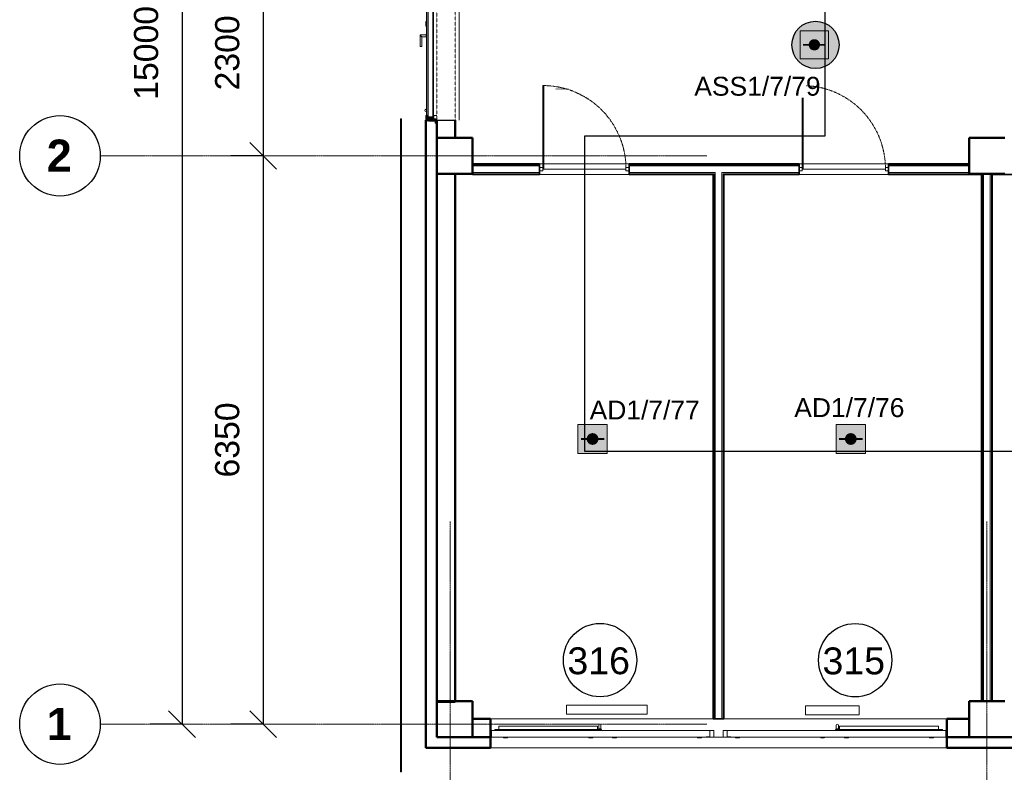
# Model space of a CAD drawing. Header units: millimetres. Extents: x -197461 to 862495, y -970068 to 63888.
# Tile 27 of 205: x -122035 to -111030, y -630454 to -622045. Entities that reach past the tile are written whole.
import ezdxf

# ---------------------------------------------------------------- set-up
doc = ezdxf.new("R2010")
doc.units = ezdxf.units.MM
for name, pattern in [('CENTER', [50.8, 31.75, -6.35, 6.35, -6.35]), ('Grid Line', [22.225, 12.7, -3.175, 3.175, -3.175]), ('Overhead', [3.96875, 2.38125, -1.5875])]:
    doc.linetypes.add(name, pattern=pattern)
doc.layers.get('0').update_dxf_attribs({"linetype": 'CONTINUOUS'})
doc.layers.get('Defpoints').update_dxf_attribs({"linetype": 'CONTINUOUS'})
for name, color, linetype, lineweight in [('A-ANNO-DIMS', 211, 'CONTINUOUS', 9), ('A-AREA', 32, 'CONTINUOUS', 5), ('A-AREA-IDEN', 252, 'CONTINUOUS', 25), ('A-DETL-GENF', 92, 'CONTINUOUS', 5), ('A-DETL-MEDM', 33, 'CONTINUOUS', 25), ('A-Door', 252, 'CONTINUOUS', 0), ('A-FLOR', 192, 'CONTINUOUS', 5), ('A-GLAZ', 151, 'CONTINUOUS', 5), ('A-Glaz-Curt', 4, 'CONTINUOUS', 0), ('A-MASS', 70, 'CONTINUOUS', 5), ('A-Wall', 252, 'CONTINUOUS', 0), ('G-IMPT', 8, 'CONTINUOUS', 5), ('GLM FIRE', 20, 'CONTINUOUS', 20), ('I-WALL', 2, 'CONTINUOUS', 18), ('M-EQPM', 50, 'CONTINUOUS', 5), ('S-Cols', 52, 'CONTINUOUS', 0), ('S-GRID', 1, 'CONTINUOUS', 9), ('S-GRID-IDEN', 1, 'CONTINUOUS', 25)]:
    doc.layers.add(name, color=color, linetype=linetype, lineweight=lineweight)
doc.layers.add('UAS', color=240, linetype='CONTINUOUS')
doc.styles.add('ARIAL', font='arialbd.ttf')
doc.styles.add('Arial_2', font='arial.ttf', dxfattribs={"height": 270})
doc.styles.add('Arial_3', font='arial.ttf', dxfattribs={"height": 300})
doc.styles.add('Wromlats', font='wromlats.shx', dxfattribs={"width": 0.8})
doc.linetypes.add('LOOP', pattern='A,42.182387,[">",Wromlats,S=25,R=0,X=0,Y=-10.714493],280.305888', length=322.488275)
doc.dimstyles.new('Arrow_-_2_5mm_Arial', dxfattribs={"dimscale": 304.8, "dimtxt": 275.470038, "dimasz": 0.984252, "dimexe": 1.181102, "dimexo": 0.738189, "dimgap": 0.86122, "dimtad": 1, "dimdec": 0, "dimrnd": 5, "dimzin": 0, "dimdsep": 46, "dimtxsty": 'Arial_2', "dimblk1": 'OBLIQUE', "dimblk2": 'OBLIQUE', "dimsah": 1, "dimcen": 0.09, "dimazin": 0, "dimtfac": 1, "dimtdec": 4, "dimtix": 1, "dimtmove": 0, "dimatfit": 3, "dimfxl": 1, "dimtvp": 1, "dimtfill": 1, "dimtolj": 1, "dimtzin": 0, "dimarcsym": 2})

# ---------------------------------------------------------------- blocks, each defined once
blk = doc.blocks.new('PBL_BIOR_stiklotas_GEZE_02 - BIOR 1000 x 2100mm BIOR 1000 x 2100mm biroji-4009170-Trešā stāva plāns uz atzīmes 6_800')
at = {"layer": 'A-Door'}
for p, q in [((-500, 18), (-465, 18)), ((-465, 18), (-465, -18)), ((465, -18), (465, 18)), ((465, 18), (500, 18)), ((-465, -18), (-500, -18)), ((455, -5), (455, -935)), ((465, -5), (455, -5)), ((465, -5), (465, -935)), ((500, -18), (465, -18)), ((465, -935), (455, -935))]:
    blk.add_line(p, q, dxfattribs=at)
at = {"layer": 'A-Door', "color": 250, "linetype": 'CENTER', "lineweight": 5}
blk.add_line((465, -5), (465, -935), dxfattribs=at)
blk.add_arc((465, -5), 930, 180, 270, dxfattribs=at)
blk = doc.blocks.new('SchueCal_Schueco_AWS-75-BS-SI__Family-02_Type 2_5080x1480 - Schueco_AWS-75-BS-SI__Family-02__Type 2-3433120-Trešā stāva plāns uz atzīmes 6_800')
at = {"layer": 'G-IMPT'}
for p, q in [((-2457, 19), (-2457, -18)), ((-2457, 19), (-1352, 19)), ((-1352, 19), (-1352, -18)), ((-1339, -18), (-1339, 30)), ((-1315, 30), (-1315, -18)), ((1315, -18), (1315, 30)), ((1339, 30), (1339, -18)), ((1352, 19), (1352, -18)), ((1352, 19), (2457, 19)), ((2457, 19), (2457, -18)), ((-2540, -28), (-2540, -103)), ((-2540, -28), (-97, -28)), ((-2540, -103), (-2540, -28)), ((-138, -103), (-2540, -103)), ((-2540, -103), (-1297, -103)), ((-2501, -22), (-2501, -18)), ((-2501, -18), (-2501, -22)), ((-2501, -18), (-1309, -18)), ((-2501, -22), (-1309, -22)), ((-2481, -28), (-2481, -22)), ((-2481, -22), (-2481, -28)), ((-2403, -105), (-2403, -103)), ((-2399, -109), (-2403, -105)), ((-2403, -105), (-2358, -105)), ((-2399, -109), (-2362, -109)), ((-2362, -109), (-2358, -105)), ((-2358, -103), (-2358, -105)), ((-1452, -105), (-1452, -103)), ((-1448, -109), (-1452, -105)), ((-1452, -105), (-1407, -105)), ((-1448, -109), (-1411, -109)), ((-1411, -109), (-1407, -105)), ((-1407, -103), (-1407, -105)), ((-1342, -18), (-1342, -9)), ((-1342, -9), (-1342, -18)), ((-1342, -18), (-1342, -9)), ((-1342, -9), (-1313, -9)), ((-1340, -9), (-1342, -9)), ((-1338, -9), (-1339, -9)), ((-1328, -22), (-1328, -28)), ((-1328, -22), (-1328, -28)), ((-1315, -9), (-1316, -9)), ((-1313, -9), (-1313, -18)), ((-1313, -9), (-1313, -18)), ((-1313, -9), (-1313, -18)), ((-1309, -18), (-1309, -22)), ((-1309, -22), (-1309, -18)), ((-1297, -103), (-63, -103)), ((-1187, -105), (-1187, -103)), ((-1183, -109), (-1187, -105)), ((-1187, -105), (-1142, -105)), ((-1183, -109), (-1146, -109)), ((-1146, -109), (-1142, -105)), ((-1142, -103), (-1142, -105)), ((-235, -105), (-235, -103)), ((-231, -109), (-235, -105)), ((-235, -105), (-190, -105)), ((-231, -109), (-194, -109)), ((-194, -109), (-190, -105)), ((-190, -103), (-190, -105)), ((-97, -98), (-138, -98)), ((-138, -98), (-138, -103)), ((-138, -103), (-138, -98)), ((-138, -98), (-97, -98)), ((-53, -103), (-138, -103)), ((-97, -98), (-97, -28)), ((-97, -28), (-53, -28)), ((-97, -28), (-97, -98)), ((-53, -28), (-53, -103)), ((53, -103), (53, -28)), ((53, -28), (97, -28)), ((137, -103), (53, -103)), ((63, -103), (1296, -103)), ((97, -28), (97, -98)), ((97, -28), (97, -98)), ((97, -28), (2540, -28)), ((97, -98), (137, -98)), ((97, -98), (137, -98)), ((137, -98), (137, -103)), ((137, -98), (137, -103)), ((137, -103), (2540, -103)), ((190, -105), (190, -103)), ((194, -109), (190, -105)), ((190, -105), (235, -105)), ((194, -109), (231, -109)), ((231, -109), (235, -105)), ((235, -103), (235, -105)), ((1142, -105), (1142, -103)), ((1146, -109), (1142, -105)), ((1142, -105), (1186, -105)), ((1146, -109), (1182, -109)), ((1182, -109), (1186, -105)), ((1186, -103), (1186, -105)), ((1296, -103), (2540, -103)), ((1308, -22), (1308, -18)), ((1308, -18), (1308, -22)), ((1308, -18), (2501, -18)), ((1308, -22), (2501, -22)), ((1313, -18), (1313, -9)), ((1313, -9), (1342, -9)), ((1313, -18), (1313, -9)), ((1313, -18), (1313, -9)), ((1316, -9), (1315, -9)), ((1328, -28), (1328, -22)), ((1328, -22), (1328, -28)), ((1339, -9), (1338, -9)), ((1342, -9), (1342, -18)), ((1342, -9), (1342, -18)), ((1342, -18), (1342, -9)), ((1342, -9), (1342, -9)), ((1406, -105), (1406, -103)), ((1410, -109), (1406, -105)), ((1406, -105), (1452, -105)), ((1410, -109), (1448, -109)), ((1448, -109), (1452, -105)), ((1452, -103), (1452, -105)), ((2358, -105), (2358, -103)), ((2362, -109), (2358, -105)), ((2358, -105), (2403, -105)), ((2362, -109), (2399, -109)), ((2399, -109), (2403, -105)), ((2403, -103), (2403, -105)), ((2481, -22), (2481, -28)), ((2481, -22), (2481, -28)), ((2501, -22), (2501, -18)), ((2501, -18), (2501, -22)), ((2540, -103), (2540, -28)), ((2540, -28), (2540, -103))]:
    blk.add_line(p, q, dxfattribs=at)
at = {"layer": 'G-IMPT', "flags": 128}
for points in [[(-1339, 30), (-1336, 39), (-1327, 42)], [(-1327, 42), (-1336, 39), (-1339, 30)], [(-1327, 42), (-1319, 39), (-1315, 30)], [(-1315, 30), (-1319, 39), (-1327, 42)], [(1315, 30), (1319, 39), (1327, 42)], [(1327, 42), (1319, 39), (1315, 30)], [(1339, 30), (1336, 39), (1327, 42)], [(1327, 42), (1336, 39), (1339, 30)], [(-2398, -107), (-2398, -107), (-2398, -107), (-2398, -107), (-2398, -107), (-2398, -107), (-2398, -107), (-2398, -107), (-2398, -107), (-2398, -107), (-2398, -107), (-2398, -107), (-2398, -107), (-2398, -107), (-2398, -107), (-2398, -107), (-2398, -107), (-2398, -107), (-2398, -107), (-2398, -107), (-2398, -107), (-2398, -107), (-2398, -107), (-2398, -107), (-2398, -107), (-2398, -107), (-2398, -107), (-2398, -107), (-2398, -107), (-2398, -107), (-2398, -107), (-2398, -107), (-2398, -107), (-2399, -107), (-2399, -107), (-2399, -107), (-2399, -107)], [(-2362, -107), (-2362, -107), (-2362, -107), (-2363, -107), (-2363, -107), (-2363, -107), (-2363, -107), (-2363, -107), (-2363, -107), (-2363, -107), (-2363, -107), (-2363, -107), (-2363, -107), (-2363, -107), (-2363, -107), (-2363, -107), (-2363, -107), (-2363, -107), (-2363, -107), (-2363, -107), (-2363, -107), (-2363, -107), (-2363, -107), (-2363, -107), (-2363, -107), (-2363, -107), (-2363, -107), (-2363, -107), (-2363, -107), (-2363, -107), (-2363, -107), (-2363, -107), (-2363, -107), (-2363, -107), (-2363, -107), (-2363, -107), (-2363, -107)], [(-1446, -107), (-1446, -107), (-1446, -107), (-1446, -107), (-1446, -107), (-1446, -107), (-1446, -107), (-1446, -107), (-1446, -107), (-1446, -107), (-1446, -107), (-1446, -107), (-1446, -107), (-1446, -107), (-1446, -107), (-1446, -107), (-1446, -107), (-1446, -107), (-1446, -107), (-1447, -107), (-1447, -107), (-1447, -107), (-1447, -107), (-1447, -107), (-1447, -107), (-1447, -107), (-1447, -107), (-1447, -107), (-1447, -107), (-1447, -107), (-1447, -107), (-1447, -107), (-1447, -107), (-1447, -107), (-1447, -107), (-1447, -107), (-1447, -107)], [(-1411, -107), (-1411, -107), (-1411, -107), (-1411, -107), (-1411, -107), (-1411, -107), (-1411, -107), (-1411, -107), (-1411, -107), (-1411, -107), (-1411, -107), (-1411, -107), (-1411, -107), (-1411, -107), (-1411, -107), (-1411, -107), (-1411, -107), (-1411, -107), (-1412, -107), (-1412, -107), (-1412, -107), (-1412, -107), (-1412, -107), (-1412, -107), (-1412, -107), (-1412, -107), (-1412, -107), (-1412, -107), (-1412, -107), (-1412, -107), (-1412, -107), (-1412, -107), (-1412, -107), (-1412, -107), (-1412, -107), (-1412, -107), (-1412, -107)], [(-1181, -107), (-1181, -107), (-1181, -107), (-1181, -107), (-1181, -107), (-1181, -107), (-1181, -107), (-1181, -107), (-1181, -107), (-1181, -107), (-1181, -107), (-1181, -107), (-1181, -107), (-1181, -107), (-1181, -107), (-1181, -107), (-1181, -107), (-1181, -107), (-1181, -107), (-1182, -107), (-1182, -107), (-1182, -107), (-1182, -107), (-1182, -107), (-1182, -107), (-1182, -107), (-1182, -107), (-1182, -107), (-1182, -107), (-1182, -107), (-1182, -107), (-1182, -107), (-1182, -107), (-1182, -107), (-1182, -107), (-1182, -107), (-1182, -107)], [(-1146, -107), (-1146, -107), (-1146, -107), (-1146, -107), (-1146, -107), (-1146, -107), (-1146, -107), (-1146, -107), (-1146, -107), (-1146, -107), (-1146, -107), (-1146, -107), (-1146, -107), (-1146, -107), (-1146, -107), (-1146, -107), (-1146, -107), (-1146, -107), (-1147, -107), (-1147, -107), (-1147, -107), (-1147, -107), (-1147, -107), (-1147, -107), (-1147, -107), (-1147, -107), (-1147, -107), (-1147, -107), (-1147, -107), (-1147, -107), (-1147, -107), (-1147, -107), (-1147, -107), (-1147, -107), (-1147, -107), (-1147, -107), (-1147, -107)], [(-230, -107), (-230, -107), (-230, -107), (-230, -107), (-230, -107), (-230, -107), (-230, -107), (-230, -107), (-230, -107), (-230, -107), (-230, -107), (-230, -107), (-230, -107), (-230, -107), (-230, -107), (-230, -107), (-230, -107), (-230, -107), (-230, -107), (-230, -107), (-230, -107), (-230, -107), (-230, -107), (-230, -107), (-230, -107), (-230, -107), (-230, -107), (-230, -107), (-230, -107), (-230, -107), (-230, -107), (-230, -107), (-230, -107), (-231, -107), (-231, -107), (-231, -107), (-231, -107)], [(-194, -107), (-194, -107), (-194, -107), (-195, -107), (-195, -107), (-195, -107), (-195, -107), (-195, -107), (-195, -107), (-195, -107), (-195, -107), (-195, -107), (-195, -107), (-195, -107), (-195, -107), (-195, -107), (-195, -107), (-195, -107), (-195, -107), (-195, -107), (-195, -107), (-195, -107), (-195, -107), (-195, -107), (-195, -107), (-195, -107), (-195, -107), (-195, -107), (-195, -107), (-195, -107), (-195, -107), (-195, -107), (-195, -107), (-195, -107), (-195, -107), (-195, -107), (-195, -107)], [(195, -107), (195, -107), (195, -107), (195, -107), (195, -107), (195, -107), (195, -107), (195, -107), (195, -107), (195, -107), (195, -107), (195, -107), (195, -107), (195, -107), (195, -107), (195, -107), (195, -107), (195, -107), (195, -107), (195, -107), (195, -107), (195, -107), (195, -107), (195, -107), (195, -107), (195, -107), (195, -107), (195, -107), (195, -107), (195, -107), (195, -107), (195, -107), (195, -107), (194, -107), (194, -107), (194, -107), (194, -107)], [(231, -107), (231, -107), (231, -107), (230, -107), (230, -107), (230, -107), (230, -107), (230, -107), (230, -107), (230, -107), (230, -107), (230, -107), (230, -107), (230, -107), (230, -107), (230, -107), (230, -107), (230, -107), (230, -107), (230, -107), (230, -107), (230, -107), (230, -107), (230, -107), (230, -107), (230, -107), (230, -107), (230, -107), (230, -107), (230, -107), (230, -107), (230, -107), (230, -107), (230, -107), (230, -107), (230, -107), (230, -107)], [(1147, -107), (1147, -107), (1147, -107), (1147, -107), (1147, -107), (1147, -107), (1147, -107), (1147, -107), (1147, -107), (1147, -107), (1147, -107), (1147, -107), (1147, -107), (1147, -107), (1147, -107), (1147, -107), (1147, -107), (1147, -107), (1147, -107), (1146, -107), (1146, -107), (1146, -107), (1146, -107), (1146, -107), (1146, -107), (1146, -107), (1146, -107), (1146, -107), (1146, -107), (1146, -107), (1146, -107), (1146, -107), (1146, -107), (1146, -107), (1146, -107), (1146, -107), (1146, -107)], [(1182, -107), (1182, -107), (1182, -107), (1182, -107), (1182, -107), (1182, -107), (1182, -107), (1182, -107), (1182, -107), (1182, -107), (1182, -107), (1182, -107), (1182, -107), (1182, -107), (1182, -107), (1182, -107), (1182, -107), (1182, -107), (1181, -107), (1181, -107), (1181, -107), (1181, -107), (1181, -107), (1181, -107), (1181, -107), (1181, -107), (1181, -107), (1181, -107), (1181, -107), (1181, -107), (1181, -107), (1181, -107), (1181, -107), (1181, -107), (1181, -107), (1181, -107), (1181, -107)], [(1412, -107), (1412, -107), (1412, -107), (1412, -107), (1412, -107), (1412, -107), (1412, -107), (1412, -107), (1412, -107), (1412, -107), (1412, -107), (1412, -107), (1412, -107), (1412, -107), (1412, -107), (1412, -107), (1412, -107), (1412, -107), (1412, -107), (1411, -107), (1411, -107), (1411, -107), (1411, -107), (1411, -107), (1411, -107), (1411, -107), (1411, -107), (1411, -107), (1411, -107), (1411, -107), (1411, -107), (1411, -107), (1411, -107), (1411, -107), (1411, -107), (1411, -107), (1411, -107)], [(1447, -107), (1447, -107), (1447, -107), (1447, -107), (1447, -107), (1447, -107), (1447, -107), (1447, -107), (1447, -107), (1447, -107), (1447, -107), (1447, -107), (1447, -107), (1447, -107), (1447, -107), (1447, -107), (1447, -107), (1447, -107), (1446, -107), (1446, -107), (1446, -107), (1446, -107), (1446, -107), (1446, -107), (1446, -107), (1446, -107), (1446, -107), (1446, -107), (1446, -107), (1446, -107), (1446, -107), (1446, -107), (1446, -107), (1446, -107), (1446, -107), (1446, -107), (1446, -107)], [(2363, -107), (2363, -107), (2363, -107), (2363, -107), (2363, -107), (2363, -107), (2363, -107), (2363, -107), (2363, -107), (2363, -107), (2363, -107), (2363, -107), (2363, -107), (2363, -107), (2363, -107), (2363, -107), (2363, -107), (2363, -107), (2363, -107), (2363, -107), (2363, -107), (2363, -107), (2363, -107), (2363, -107), (2363, -107), (2363, -107), (2363, -107), (2363, -107), (2363, -107), (2363, -107), (2363, -107), (2363, -107), (2363, -107), (2362, -107), (2362, -107), (2362, -107), (2362, -107)], [(2399, -107), (2399, -107), (2399, -107), (2398, -107), (2398, -107), (2398, -107), (2398, -107), (2398, -107), (2398, -107), (2398, -107), (2398, -107), (2398, -107), (2398, -107), (2398, -107), (2398, -107), (2398, -107), (2398, -107), (2398, -107), (2398, -107), (2398, -107), (2398, -107), (2398, -107), (2398, -107), (2398, -107), (2398, -107), (2398, -107), (2398, -107), (2398, -107), (2398, -107), (2398, -107), (2398, -107), (2398, -107), (2398, -107), (2398, -107), (2398, -107), (2398, -107), (2398, -107)]]:
    blk.add_lwpolyline(points, dxfattribs=at)
blk = doc.blocks.new('SchueCal_Schueco_AWS-75-BS-SI__Family-02_Type 2_5080x1480 - Type 2-3433123-Trešā stāva plāns uz atzīmes 6_800')
blk.add_blockref('SchueCal_Schueco_AWS-75-BS-SI__Family-02_Type 2_5080x1480 - Schueco_AWS-75-BS-SI__Family-02__Type 2-3433120-Trešā stāva plāns uz atzīmes 6_800', (0, 0))
blk = doc.blocks.new('788507_788512_ventil compact cv22 h_ 500mm - wysokość 500mm-2224157-Trešā stāva plāns uz atzīmes 6_800')
at = {"layer": 'M-EQPM', "color": 252}
for p, q in [((0, 0), (900, 0)), ((0, 0), (0, -102)), ((900, -102), (0, -102)), ((900, 0), (900, -102))]:
    blk.add_line(p, q, dxfattribs=at)
blk = doc.blocks.new('788507_788512_ventil compact cv22 h_ 500mm - wysokość 500mm-1980919-Trešā stāva plāns uz atzīmes 6_800')
at = {"layer": 'M-EQPM', "color": 252}
for p, q in [((0, 0), (600, 0)), ((0, 0), (0, -102)), ((600, -102), (0, -102)), ((600, 0), (600, -102))]:
    blk.add_line(p, q, dxfattribs=at)
blk = doc.blocks.new('Door-Opening - 1500x9120-3382745-Trešā stāva plāns uz atzīmes 6_800')
at = {"layer": 'A-DETL-GENF', "linetype": 'Overhead'}
for p, q in [((742, 103), (-758, 103)), ((-758, -102), (742, -102))]:
    blk.add_line(p, q, dxfattribs=at)
at = {"layer": 'A-DETL-MEDM'}
for p, q in [((-758, 103), (-758, -102)), ((742, -102), (742, 103))]:
    blk.add_line(p, q, dxfattribs=at)
blk = doc.blocks.new('SchueCal_CurtainWall_3335844 - CurtainWall_3335844-3446197-Trešā stāva plāns uz atzīmes 6_800')
at = {"layer": 'A-Glaz-Curt', "lineweight": 18}
for p, q in [((-762, 111), (-785, 111)), ((-785, 111), (-785, 105)), ((-737, 185), (-762, 185)), ((-762, 185), (-762, 111)), ((-750, 214), (-750, 194)), ((-700, 214), (-750, 214)), ((-750, 194), (-700, 194)), ((-750, 130), (-750, 122)), ((-738, 130), (-750, 130)), ((-730, 124), (-750, 124)), ((-750, 124), (-750, 93)), ((-750, 122), (-738, 122)), ((-702, 204), (-749, 204)), ((-749, 204), (-749, 194)), ((-749, 194), (-702, 194)), ((-738, 122), (-738, 130)), ((-737, 105), (-737, 185)), ((-720, 189), (-730, 189)), ((-730, 189), (-730, 140)), ((-720, 140), (-730, 140)), ((-730, 140), (-730, 124)), ((-730, 140), (-720, 140)), ((-720, 140), (-720, 189)), ((-720, 124), (-720, 140)), ((-700, 124), (-720, 124)), ((-713, 189), (-713, 137)), ((713, 189), (-713, 189)), ((-713, 137), (713, 137)), ((-702, 194), (-702, 204)), ((-700, 194), (-700, 214)), ((-700, 93), (-700, 124)), ((700, 214), (700, 194)), ((750, 214), (700, 214)), ((700, 194), (750, 194)), ((720, 124), (700, 124)), ((700, 124), (700, 93)), ((749, 204), (702, 204)), ((702, 204), (702, 194)), ((702, 194), (749, 194)), ((713, 137), (713, 189)), ((730, 189), (720, 189)), ((720, 189), (720, 140)), ((730, 140), (720, 140)), ((720, 140), (720, 124)), ((720, 140), (730, 140)), ((730, 140), (730, 189)), ((730, 124), (730, 140)), ((750, 124), (730, 124)), ((762, 185), (737, 185)), ((737, 185), (737, 105)), ((750, 130), (738, 130)), ((738, 130), (738, 122)), ((738, 122), (750, 122)), ((749, 194), (749, 204)), ((750, 194), (750, 214)), ((750, 122), (750, 130)), ((750, 93), (750, 124)), ((762, 111), (762, 185)), ((785, 111), (762, 111)), ((785, 105), (785, 111)), ((-785, 105), (-737, 105)), ((737, 105), (785, 105))]:
    blk.add_line(p, q, dxfattribs=at)
at = {"layer": 'G-IMPT'}
for p, q in [((201, 280), (70, 280)), ((70, 260), (181, 260)), ((70, 279), (70, 270)), ((70, 270), (70, 261)), ((181, 260), (181, 213)), ((201, 213), (201, 280)), ((-749, 194), (-702, 194)), ((-720, 189), (-715, 189)), ((-720, 140), (-715, 140)), ((-720, 140), (-715, 140)), ((-720, 137), (-715, 137)), ((-720, 137), (-715, 137)), ((-715, 137), (-720, 137)), ((-720, 137), (-715, 137)), ((-720, 137), (-715, 137)), ((-715, 134), (-720, 134)), ((-720, 134), (-720, 124)), ((-715, 140), (-715, 189)), ((-715, 189), (-713, 189)), ((-715, 130), (-715, 140)), ((-715, 140), (-713, 140)), ((-715, 140), (-713, 140)), ((-715, 124), (-715, 130)), ((-715, 130), (715, 130)), ((-712, 189), (312, 189)), ((-700, 194), (-700, 209)), ((-700, 209), (700, 209)), ((700, 194), (-700, 194)), ((-694, 194), (-694, 189)), ((-694, 189), (-694, 194)), ((175, 213), (175, 209)), ((175, 209), (175, 213)), ((208, 213), (175, 213)), ((208, 209), (208, 213)), ((208, 209), (208, 213)), ((294, 189), (294, 194)), ((294, 189), (294, 194)), ((350, 214), (300, 214)), ((300, 214), (300, 209)), ((350, 209), (350, 214)), ((700, 209), (700, 194)), ((702, 194), (749, 194)), ((713, 189), (715, 189)), ((713, 140), (715, 140)), ((713, 140), (715, 140)), ((715, 140), (715, 189)), ((715, 140), (715, 130)), ((715, 137), (720, 137)), ((720, 137), (715, 137)), ((715, 137), (720, 137)), ((720, 137), (715, 137)), ((715, 137), (720, 137)), ((715, 137), (720, 137)), ((715, 130), (715, 124))]:
    blk.add_line(p, q, dxfattribs=at)
at = {"layer": 'G-IMPT', "flags": 128}
for points in [[(181, 260), (184, 263), (192, 270)], [(192, 270), (184, 263), (181, 260)], [(201, 280), (199, 277), (192, 270)], [(192, 270), (199, 277), (201, 280)]]:
    blk.add_lwpolyline(points, dxfattribs=at)
at = {"layer": 'G-IMPT'}
for start, end in [(0, 180), (180, 218.7141), (321.2859, 0)]:
    blk.add_arc((-642, 216), 12, start, end, dxfattribs=at)
blk = doc.blocks.new('SchueCal_CurtainWall_3335844 - Type 1-3525513-Trešā stāva plāns uz atzīmes 6_800')
blk.add_blockref('SchueCal_CurtainWall_3335844 - CurtainWall_3335844-3446197-Trešā stāva plāns uz atzīmes 6_800', (0, 0))
blk = doc.blocks.new('Grid - Ass 4_0mm-197408-Trešā stāva plāns uz atzīmes 6_800')
at = {"layer": 'S-GRID-IDEN'}
blk.add_circle((0, 0), 3, dxfattribs=at)
blk = doc.blocks.new('_OBLIQUE')
at = {"color": 0, "linetype": 'ByBlock'}
blk.add_line((-0.5, -0.5), (0.5, 0.5), dxfattribs=at)
blk = doc.blocks.new('*D1312')
at = {"layer": 'A-ANNO-DIMS', "color": 0, "lineweight": -2, "transparency": 16777216}
for p, q in [((-119326, -623566), (-119674, -623566)), ((-119314, -623566), (-119314, -629916)), ((-119326, -629916), (-119674, -629916))]:
    blk.add_line(p, q, dxfattribs=at)
at = {"layer": 'Defpoints', "color": 0, "transparency": 16777216}
for p in [(-119101, -623566), (-119314, -629916), (-119101, -629916)]:
    blk.add_point(p, dxfattribs=at)
at = {"layer": 'A-ANNO-DIMS', "color": 0, "lineweight": -2, "transparency": 16777216, "xscale": 299.9999999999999, "yscale": 299.9999999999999, "zscale": 299.9999999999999}
for p, rotation in [((-119314, -623566), 90), ((-119314, -629916), 270)]:
    blk.add_blockref('_OBLIQUE', p, dxfattribs=dict(at, rotation=rotation))
at = {"layer": 'A-ANNO-DIMS', "color": 0, "transparency": 16777216, "insert": (-119714, -626741), "char_height": 270, "attachment_point": 5, "rotation": 90, "style": 'Arial_2', "bg_fill": 3, "box_fill_scale": 1.1, "bg_fill_color": 256, "bg_fill_true_color": 13158600, "bg_fill_transparency": 0}
blk.add_mtext('\\A1;6350', dxfattribs=at)
blk = doc.blocks.new('*D1313')
at = {"layer": 'A-ANNO-DIMS', "color": 0, "lineweight": -2, "transparency": 16777216}
for p, q in [((-119326, -621266), (-119674, -621266)), ((-119314, -621266), (-119314, -623566)), ((-119326, -623566), (-119674, -623566))]:
    blk.add_line(p, q, dxfattribs=at)
at = {"layer": 'Defpoints', "color": 0, "transparency": 16777216}
for p in [(-119101, -621266), (-119314, -623566), (-119101, -623566)]:
    blk.add_point(p, dxfattribs=at)
at = {"layer": 'A-ANNO-DIMS', "color": 0, "lineweight": -2, "transparency": 16777216, "xscale": 299.9999999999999, "yscale": 299.9999999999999, "zscale": 299.9999999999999}
for p, rotation in [((-119314, -621266), 90), ((-119314, -623566), 270)]:
    blk.add_blockref('_OBLIQUE', p, dxfattribs=dict(at, rotation=rotation))
at = {"layer": 'A-ANNO-DIMS', "color": 0, "transparency": 16777216, "insert": (-119714, -622416), "char_height": 270, "attachment_point": 5, "rotation": 90, "style": 'Arial_2', "bg_fill": 3, "box_fill_scale": 1.1, "bg_fill_color": 256, "bg_fill_true_color": 13158600, "bg_fill_transparency": 0}
blk.add_mtext('\\A1;2300', dxfattribs=at)
blk = doc.blocks.new('*D1315')
at = {"layer": 'A-ANNO-DIMS', "color": 0, "lineweight": -2, "transparency": 16777216}
for p, q in [((-120233, -614916), (-120580, -614916)), ((-120220, -614916), (-120220, -629916)), ((-120233, -629916), (-120580, -629916))]:
    blk.add_line(p, q, dxfattribs=at)
at = {"layer": 'Defpoints', "color": 0, "transparency": 16777216}
for p in [(-120008, -614916), (-120220, -629916), (-120008, -629916)]:
    blk.add_point(p, dxfattribs=at)
at = {"layer": 'A-ANNO-DIMS', "color": 0, "lineweight": -2, "transparency": 16777216, "xscale": 299.9999999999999, "yscale": 299.9999999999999, "zscale": 299.9999999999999}
for p, rotation in [((-120220, -614916), 90), ((-120220, -629916), 270)]:
    blk.add_blockref('_OBLIQUE', p, dxfattribs=dict(at, rotation=rotation))
at = {"layer": 'A-ANNO-DIMS', "color": 0, "transparency": 16777216, "insert": (-120621, -622416), "char_height": 270, "attachment_point": 5, "rotation": 90, "style": 'Arial_2', "bg_fill": 3, "box_fill_scale": 1.1, "bg_fill_color": 256, "bg_fill_true_color": 13158600, "bg_fill_transparency": 0}
blk.add_mtext('\\A1;15000', dxfattribs=at)
blk = doc.blocks.new('PBL_telpnu_numeracija_0001 - PBL telpas NUMERĀCIJA-1342367-Trešā stāva plāns uz atzīmes 6_800')
at = {"layer": 'A-AREA-IDEN'}
blk.add_circle((0.034, 0.024), 2.733, dxfattribs=at)
blk = doc.blocks.new('AD-proj')
at = {"lineweight": 5}
blk.add_lwpolyline([(-250, -250), (250, -250), (250, 250), (-250, 250)], close=True, dxfattribs=at)
at = {"const_width": 30}
blk.add_lwpolyline([(-200, 0), (200, 0)], dxfattribs=at)
at = {"const_width": 100}
blk.add_lwpolyline([(-50, 0, 1), (50, 0, 1)], format="xyb", close=True, dxfattribs=at)

msp = doc.modelspace()

# ---------------------------------------------------------------- hatches: boundary and pattern name
at = {"layer": 'A-Wall', "true_color": 0x636466}
h = msp.add_hatch(color=251, dxfattribs=at)
h.paths.add_polyline_path([(-117173.31557, -623366.29922), (-117168.31557, -623366.29266), (-117168.31557, -623166.30086), (-117173.31557, -623166.30086), (-117173.31533, -623366.29266)], flags=0)
h.paths.add_polyline_path([(-117173.31557, -621666.30086), (-117168.31557, -621666.30086), (-117168.31557, -621466.49927), (-117173.31557, -621466.62437), (-117173.31557, -621649.41925)], flags=0)
for points in [[(-117173.31557, -629661.30743), (-117168.31558, -629661.30086), (-117168.31558, -623766.3025), (-117173.31557, -623767.02058), (-117173.31557, -629661.30086)], [(-117494.11225, -630181.30086), (-117493.11225, -630181.30086), (-117494.11225, -630061.30086)]]:
    msp.add_hatch(color=251, dxfattribs=at).paths.add_polyline_path(points, flags=0)
h = msp.add_hatch(color=251, dxfattribs=at)
h.paths.add_polyline_path([(-116957.85098, -629861.30086), (-116773.31524, -629860.95714), (-116773.31524, -629856.30086), (-116973.09913, -629856.30086), (-116973.09913, -629861.30086)], flags=0)
h.paths.add_polyline_path([(-111673.31524, -629861.30061), (-111423.1116, -629861.27245), (-111423.11519, -629856.30106), (-111673.31524, -629856.30086), (-111673.31524, -629861.27245)], flags=0)
at = {"layer": 'UAS', "lineweight": 50, "true_color": 0xffffff}
h = msp.add_hatch(color=7, dxfattribs=at)
h.dxf.hatch_style = 1
h.paths.add_polyline_path([(-113121.20647, -622325.74401, -1), (-113184.29341, -622325.74401, -1)], flags=0)
h.paths.add_polyline_path([(-113310.46727, -622168.02668), (-113310.46727, -622483.46135), (-112995.03261, -622483.46135), (-112995.03261, -622168.02668)], flags=16)
h.paths.add_polyline_path([(-112876.16877, -622326.46119, 1), (-113404.21607, -622326.46119, 1)])
h.paths.add_polyline_path([(-112995.03261, -622483.46135), (-113310.46727, -622483.46135), (-113310.46727, -622168.02668), (-112995.03261, -622168.02668)], flags=16)
h = msp.add_hatch(color=7, dxfattribs=at)
h.dxf.hatch_style = 1
h.paths.add_polyline_path([(-115664.73717, -626730.26391), (-115599.26623, -626730.26391, 1)], flags=16)
h.paths.add_polyline_path([(-115468.32435, -626893.94125), (-115468.32435, -626566.58656), (-115795.67905, -626566.58656), (-115795.67905, -626893.94125)])
h = msp.add_hatch(color=7, dxfattribs=at)
h.dxf.hatch_style = 1
h.paths.add_polyline_path([(-112778.21522, -626730.26391), (-112712.74429, -626730.26391, 1)], flags=16)
h.paths.add_polyline_path([(-112581.80241, -626893.94125), (-112581.80241, -626566.58656), (-112909.1571, -626566.58656), (-112909.1571, -626893.94125)])

# ---------------------------------------------------------------- linework, layer by layer
at = {"layer": 'A-AREA', "color": 251, "true_color": 0x636466}
msp.add_line((-117123.31524, -623166.10737), (-117123.36443, -621666.10737), dxfattribs=at)
at = {"layer": 'A-FLOR', "color": 251, "true_color": 0x636466}
for p, q in [((-111428.31229, -623656.33393), (-111423.31229, -623656.33377)), ((-111428.31197, -623666.13044), (-111423.31197, -623666.13044)), ((-115258.32146, -623716.12327), (-116188.32146, -623716.1376)), ((-116188.32146, -623716.13044), (-115258.32146, -623716.13044)), ((-112358.32146, -623716.13044), (-113288.32146, -623716.13044)), ((-113288.32146, -623716.37034), (-112358.32146, -623716.37034)), ((-111423.30869, -623766.13044), (-111428.30869, -623766.13044)), ((-111273.87604, -623771.30252), (-111273.87604, -623766.30252)), ((-111173.87604, -623766.32559), (-111173.87604, -623771.29924)), ((-111423.1052, -629661.16418), (-111283.87931, -629661.16433))]:
    msp.add_line(p, q, dxfattribs=at)
at = {"layer": 'A-MASS', "color": 251, "lineweight": 18, "true_color": 0x636466}
for p, q in [((-117768.30692, -623154.30117), (-117778.30692, -623154.30117)), ((-117778.30692, -623154.30117), (-117778.30692, -630449.89165)), ((-117768.30692, -630449.89165), (-117768.30692, -623154.30117)), ((-117778.30692, -630449.89165), (-117768.30692, -630449.89165))]:
    msp.add_line(p, q, dxfattribs=at)
at = {"layer": 'A-Wall', "color": 251, "lineweight": 50, "true_color": 0x636466}
for p, q in [((-117373.31524, -623166.30086), (-117494.11225, -623166.30086)), ((-117494.11225, -623166.30086), (-117494.11225, -630182.30086)), ((-117373.31557, -623166.30086), (-117373.31557, -623366.3025)), ((-117373.11225, -630061.30086), (-117373.11225, -623166.30086)), ((-117168.31557, -623366.3025), (-117168.31557, -623166.30086)), ((-117373.31557, -623366.3025), (-117168.31557, -623366.3025)), ((-117168.31557, -623766.3025), (-117373.31557, -623766.3025)), ((-117373.31557, -623766.3025), (-117373.31557, -629666.30251)), ((-117168.31557, -629666.30251), (-117168.31557, -623766.3025)), ((-117373.31557, -629666.30251), (-117168.31557, -629666.30251)), ((-116773.31524, -629856.30086), (-116973.10241, -629856.30086)), ((-116973.10241, -629856.30086), (-116973.10241, -630061.30086)), ((-116773.31524, -630061.30086), (-116773.31524, -629856.30086)), ((-111423.10535, -629856.30086), (-111673.31524, -629856.30086)), ((-111673.31524, -629856.30086), (-111673.31524, -630061.30086)), ((-111423.10535, -630061.30086), (-111423.10535, -629856.30086)), ((-116773.51823, -630061.30086), (-117373.11225, -630061.30086)), ((-116973.10241, -630061.30086), (-116773.31524, -630061.30086)), ((-116773.51823, -630182.30086), (-116773.51823, -630061.30086)), ((-110773.51823, -630061.30086), (-111673.51823, -630061.30086)), ((-111673.51823, -630061.30086), (-111673.51823, -630182.30086)), ((-111673.31524, -630061.30086), (-111423.10535, -630061.30086)), ((-117494.11225, -630182.30086), (-116773.51823, -630182.30086)), ((-111673.51823, -630182.30086), (-110773.51823, -630182.30086))]:
    msp.add_line(p, q, dxfattribs=at)
at = {"layer": 'A-Wall', "color": 251, "lineweight": 5, "true_color": 0x636466}
for p, q in [((-117493.11225, -623166.30086), (-117493.11225, -630182.30086)), ((-117173.31557, -623166.30086), (-117173.31557, -623366.3025)), ((-116223.32146, -623666.13044), (-116973.30704, -623666.13044)), ((-116223.32146, -623678.63044), (-116973.30704, -623678.63044)), ((-113323.32146, -623666.13044), (-115223.32146, -623666.13044)), ((-113323.32146, -623678.63044), (-115223.32146, -623678.63044)), ((-111428.31197, -623666.13044), (-112323.32146, -623666.13044)), ((-111428.31156, -623678.63044), (-112323.32146, -623678.63044)), ((-117173.31557, -623766.3025), (-117173.31557, -629666.30251)), ((-116223.32146, -623753.63044), (-116973.30704, -623753.63044)), ((-116223.32146, -623766.13044), (-116973.30704, -623766.13044)), ((-114261.21411, -623753.63044), (-115223.32146, -623753.63044)), ((-114273.7137, -623766.13044), (-115223.32146, -623766.13044)), ((-114273.51397, -629856.30086), (-114273.7137, -623766.13044)), ((-114261.01397, -629856.30086), (-114261.21411, -623753.63044)), ((-113323.32146, -623753.63044), (-114186.21411, -623753.63044)), ((-114186.01397, -629856.30086), (-114186.21411, -623753.63044)), ((-113323.32146, -623766.13044), (-114173.7137, -623766.13044)), ((-114173.51397, -629856.30086), (-114173.7137, -623766.13044)), ((-111428.3091, -623753.63044), (-112323.32146, -623753.63044)), ((-111428.30869, -623766.13044), (-112323.32146, -623766.13044)), ((-111273.87604, -629661.30717), (-111273.87604, -623771.30252)), ((-111261.37604, -629661.30683), (-111261.37604, -623771.30211)), ((-111186.37604, -629661.30477), (-111186.37604, -623771.29965)), ((-111173.87604, -629661.30443), (-111173.87604, -623771.29924)), ((-116973.10241, -629861.30086), (-116773.31524, -629861.30086)), ((-116773.31524, -629856.30086), (-114283.51397, -629856.30086)), ((-114163.51397, -629856.30086), (-111673.31524, -629856.30086)), ((-111673.31524, -629861.30086), (-111423.10535, -629861.30086)), ((-116763.31524, -630061.30086), (-116773.31524, -630061.30086)), ((-114170.31524, -630061.30086), (-114276.31524, -630061.30086)), ((-111673.51823, -630061.30086), (-111683.31524, -630061.30086)), ((-117494.11225, -630181.30086), (-116773.51823, -630181.30086)), ((-111673.51823, -630181.30086), (-110773.51823, -630181.30086))]:
    msp.add_line(p, q, dxfattribs=at)
at = {"layer": 'A-Wall', "color": 251, "true_color": 0x636466}
for p, q in [((-116773.31524, -630061.30086), (-116763.31524, -630061.30086)), ((-114276.31524, -630061.30086), (-114170.31524, -630061.30086)), ((-111683.31524, -630061.30086), (-111673.51823, -630061.30086)), ((-111673.51823, -630182.30086), (-116773.51823, -630182.30086))]:
    msp.add_line(p, q, dxfattribs=at)
at = {"layer": 'GLM FIRE', "color": 251, "linetype": 'LOOP', "true_color": 0x636466}
msp.add_line((-116041.68134, -622819.24763), (-115900.30213, -622819.58836), dxfattribs=at)
at = {"layer": 'I-WALL', "color": 251, "lineweight": 35, "true_color": 0x636466}
for p, q in [((-116223.32146, -623656.13044), (-116973.30704, -623656.13044)), ((-116973.30704, -623656.13044), (-116973.30704, -623776.13044)), ((-116223.32146, -623776.13044), (-116223.32146, -623656.13044)), ((-113323.32146, -623656.13044), (-115223.32146, -623656.13044)), ((-115223.32146, -623656.13044), (-115223.32146, -623776.13044)), ((-113323.32146, -623776.13044), (-113323.32146, -623656.13044)), ((-111428.31229, -623656.13044), (-112323.32146, -623656.13044)), ((-112323.32146, -623656.13044), (-112323.32146, -623776.13044)), ((-116973.30704, -623776.13044), (-116223.32146, -623776.13044)), ((-115223.32146, -623776.13044), (-114283.71337, -623776.13044)), ((-114283.71337, -623776.13044), (-114283.51397, -629856.30086)), ((-114163.71337, -623776.13044), (-113323.32146, -623776.13044)), ((-114163.51397, -629856.30086), (-114163.71337, -623776.13044)), ((-112323.32146, -623776.13044), (-111283.87604, -623776.13044)), ((-111283.87604, -623776.13044), (-111283.87604, -629661.30745)), ((-111163.87604, -623776.32526), (-110173.3195, -623776.29277)), ((-111163.87604, -629661.30415), (-111163.87604, -623776.32526)), ((-111283.87604, -629661.30745), (-111163.87604, -629661.30415)), ((-114283.51397, -629856.30086), (-114163.51397, -629856.30086))]:
    msp.add_line(p, q, dxfattribs=at)
at = {"layer": 'I-WALL', "color": 251, "lineweight": 5, "true_color": 0x636466}
for p, q in [((-116223.32146, -623656.13044), (-115223.32146, -623656.13044)), ((-113323.32146, -623656.13044), (-112323.32146, -623656.13044)), ((-111428.30852, -623771.30758), (-111428.31229, -623656.13044)), ((-115223.32146, -623776.13044), (-116223.32146, -623776.13044)), ((-112323.32146, -623776.13044), (-113323.32146, -623776.13044)), ((-111223.32073, -623771.30086), (-111428.30852, -623771.30758)), ((-111018.30852, -623771.29414), (-111223.31892, -623771.30086))]:
    msp.add_line(p, q, dxfattribs=at)
at = {"layer": 'S-Cols', "color": 251, "lineweight": 50, "true_color": 0x636466}
for p, q in [((-116973.31885, -623366.29266), (-117373.31885, -623366.30578)), ((-117373.31885, -623366.30578), (-117373.30574, -623766.30578)), ((-116973.30574, -623766.29266), (-116973.31885, -623366.29266)), ((-111023.3218, -623366.2943), (-111423.3218, -623366.30742)), ((-111423.3218, -623366.30742), (-111423.30868, -623766.30742)), ((-117373.30574, -623766.30578), (-116973.30574, -623766.29266)), ((-111423.30868, -623766.30742), (-111023.30868, -623766.2943)), ((-116973.11225, -629661.30086), (-117373.11225, -629661.31398)), ((-117373.11225, -629661.31398), (-117373.09913, -630061.31398)), ((-116973.09913, -630061.30086), (-116973.11225, -629661.30086)), ((-111023.11519, -629661.30086), (-111423.11519, -629661.31398)), ((-111423.11519, -629661.31398), (-111423.10207, -630061.31398)), ((-117373.09913, -630061.31398), (-116973.09913, -630061.30086)), ((-111423.10207, -630061.31398), (-111023.10207, -630061.30086))]:
    msp.add_line(p, q, dxfattribs=at)
at = {"layer": 'S-GRID', "color": 251, "linetype": 'Grid Line', "true_color": 0x636466}
for p, q in [((-121135.13681, -623566.30086), (-114354.37943, -623566.30086)), ((-117223.31524, -635489.27978), (-117223.31524, -627653.33012)), ((-111223.31524, -635489.27978), (-111223.31524, -627653.33012)), ((-121135.13681, -629916.30086), (-114354.37943, -629916.30086))]:
    msp.add_line(p, q, dxfattribs=at)
at = {"layer": 'UAS', "color": 1}
msp.add_lwpolyline([(-85712.66144, -626869.22263), (-115719.39479, -626869.22263), (-115719.39479, -623343.93781), (-113031.39148, -623343.93781), (-113031.39148, -618259.07306), (-115618.42082, -618259.07306), (-115618.42082, -616874.2818), (-113418.26785, -616874.2818), (-113418.26785, -617335.86961), (-111072.24243, -617335.86961), (-111072.24243, -618222.63558), (-101448.0894, -618222.63558)], dxfattribs=at)
at = {"layer": 'UAS', "color": 1, "lineweight": 30}
msp.add_circle((-113140.19242, -622326.46119), 264.02365, dxfattribs=at)

# ---------------------------------------------------------------- block references
at = {"layer": 'A-AREA-IDEN', "color": 251, "true_color": 0x636466, "xscale": 149.9999999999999, "yscale": 149.9999999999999, "zscale": 149.9999999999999}
for p in [(-115553.13756, -629204.22139), (-112701.85741, -629205.51512)]:
    msp.add_blockref('PBL_telpnu_numeracija_0001 - PBL telpas NUMERĀCIJA-1342367-Trešā stāva plāns uz atzīmes 6_800', p, dxfattribs=at)
at = {"layer": 'A-Door', "color": 251, "true_color": 0x636466}
for name, p, rotation in [('Door-Opening - 1500x9120-3382745-Trešā stāva plāns uz atzīmes 6_800', (-117270.81524, -622408.1122), 89.99999999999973), ('PBL_BIOR_stiklotas_GEZE_02 - BIOR 1000 x 2100mm BIOR 1000 x 2100mm biroji-4009170-Trešā stāva plāns uz atzīmes 6_800', (-115723.32146, -623716.13044), 180), ('PBL_BIOR_stiklotas_GEZE_02 - BIOR 1000 x 2100mm BIOR 1000 x 2100mm biroji-4009170-Trešā stāva plāns uz atzīmes 6_800', (-112823.32146, -623716.13044), 180)]:
    msp.add_blockref(name, p, dxfattribs=dict(at, rotation=rotation))
at = {"layer": 'A-GLAZ', "color": 251, "true_color": 0x636466}
msp.add_blockref('SchueCal_Schueco_AWS-75-BS-SI__Family-02_Type 2_5080x1480 - Type 2-3433123-Trešā stāva plāns uz atzīmes 6_800', (-114223.31524, -629958.80086), dxfattribs=at)
at = {"layer": 'A-Glaz-Curt', "color": 251, "true_color": 0x636466, "rotation": 89.99999999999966}
msp.add_blockref('SchueCal_CurtainWall_3335844 - Type 1-3525513-Trešā stāva plāns uz atzīmes 6_800', (-117280.31524, -622416.30086), dxfattribs=at)
at = {"layer": 'M-EQPM', "color": 251, "true_color": 0x636466, "rotation": 180}
for name, p in [('788507_788512_ventil compact cv22 h_ 500mm - wysokość 500mm-2224157-Trešā stāva plāns uz atzīmes 6_800', (-115023.31524, -629806.30086)), ('788507_788512_ventil compact cv22 h_ 500mm - wysokość 500mm-1980919-Trešā stāva plāns uz atzīmes 6_800', (-112651.161, -629812.42632))]:
    msp.add_blockref(name, p, dxfattribs=at)
at = {"layer": 'S-GRID-IDEN', "color": 251, "true_color": 0x636466, "xscale": 149.9999999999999, "yscale": 149.9999999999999, "zscale": 149.9999999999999, "rotation": 269.9999999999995}
for p in [(-121585.13681, -623566.30086), (-121585.13681, -629916.30086)]:
    msp.add_blockref('Grid - Ass 4_0mm-197408-Trešā stāva plāns uz atzīmes 6_800', p, dxfattribs=at)
at = {"layer": 'UAS'}
for p, xscale, yscale, zscale in [((-113152.74994, -622325.74401), 0.6308693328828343, 0.6308693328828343, 0.6308693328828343), ((-115632.0017, -626730.26391), 0.6547093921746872, 0.6547093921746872, 0.6547093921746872), ((-112745.47976, -626730.26391), 0.6547093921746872, 0.6547093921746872, 0.6547093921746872)]:
    msp.add_blockref('AD-proj', p, dxfattribs=dict(at, xscale=xscale, yscale=yscale, zscale=zscale))

# ---------------------------------------------------------------- texts
at = {"layer": 'A-AREA-IDEN', "color": 251, "lineweight": 9, "true_color": 0x636466, "char_height": 300, "width": 865.8225, "attachment_point": 1, "style": 'Arial_3'}
for s, insert in [('316', (-115913.25766, -629058.34221)), ('315', (-113061.97751, -629059.63594))]:
    msp.add_mtext(s, dxfattribs=dict(at, insert=insert))
at = {"layer": 'S-GRID-IDEN', "color": 251, "lineweight": 9, "true_color": 0x636466, "char_height": 360, "width": 336.70875, "attachment_point": 1, "style": 'ARIAL'}
for s, insert in [('2', (-121733.00608, -623384.44588)), ('1', (-121733.00608, -629734.44588))]:
    msp.add_mtext(s, dxfattribs=dict(at, insert=insert))

# ---------------------------------------------------------------- next in the draw order: texts
at = {"layer": 'UAS', "color": 251, "linetype": 'Continuous', "lineweight": 20, "true_color": 0x636466, "char_height": 211.4384766, "width": 1051.7117129, "attachment_point": 5, "style": 'ARIAL', "bg_fill": 3, "box_fill_scale": 1.1, "bg_fill_color": 256, "bg_fill_transparency": 0}
for s, insert in [('\\A1;{\\fArial|b0|i0|c186|p34;\\C1;ASS1/7/79}', (-113788.83811, -622790.26621)), ('\\A1;{\\fArial|b0|i0|c186|p34;\\C1;AD1/7/77}', (-115049.04758, -626408.06809)), ('\\A1;{\\fArial|b0|i0|c186|p34;\\C1;AD1/7/76}', (-112761.81436, -626381.03577))]:
    msp.add_mtext(s, dxfattribs=dict(at, insert=insert))

# ---------------------------------------------------------------- next in the draw order: dimensions: what is measured, and where the dimension line sits
at = {"layer": 'A-ANNO-DIMS', "color": 251, "true_color": 0x636466}
for base, p1, p2, override, picture, middle in [((-120220.30816, -629916.30086), (-120008.17612, -614916.30086), (-120008.17612, -629916.30086), {"dimpost": '<>', "dimfxl": 15000}, '*D1315', (-120620.66286, -622416.30086)), ((-119313.57835, -629916.30086), (-119101.44632, -623566.30086), (-119101.44632, -629916.30086), {"dimpost": '<>', "dimfxl": 6350}, '*D1312', (-119714.02515, -626741.30086))]:
    dim = msp.add_linear_dim(base=base, p1=p1, p2=p2, angle=90, dimstyle='Arrow_-_2_5mm_Arial', override=override, dxfattribs=at)
    dim.commit()
    dim.dimension.update_dxf_attribs({"geometry": picture, "text_midpoint": middle})

# ---------------------------------------------------------------- next in the draw order: dimensions: what is measured, and where the dimension line sits
dim = msp.add_linear_dim(base=(-119313.57835, -623566.30086), p1=(-119101.44632, -621266.30086), p2=(-119101.44632, -623566.30086), angle=90, dimstyle='Arrow_-_2_5mm_Arial', override={"dimpost": '<>', "dimfxl": 2300}, dxfattribs=at)
dim.commit()
dim.dimension.update_dxf_attribs({"geometry": '*D1313', "text_midpoint": (-119714.02515, -622416.30086)})

doc.saveas('drawing.dxf')
